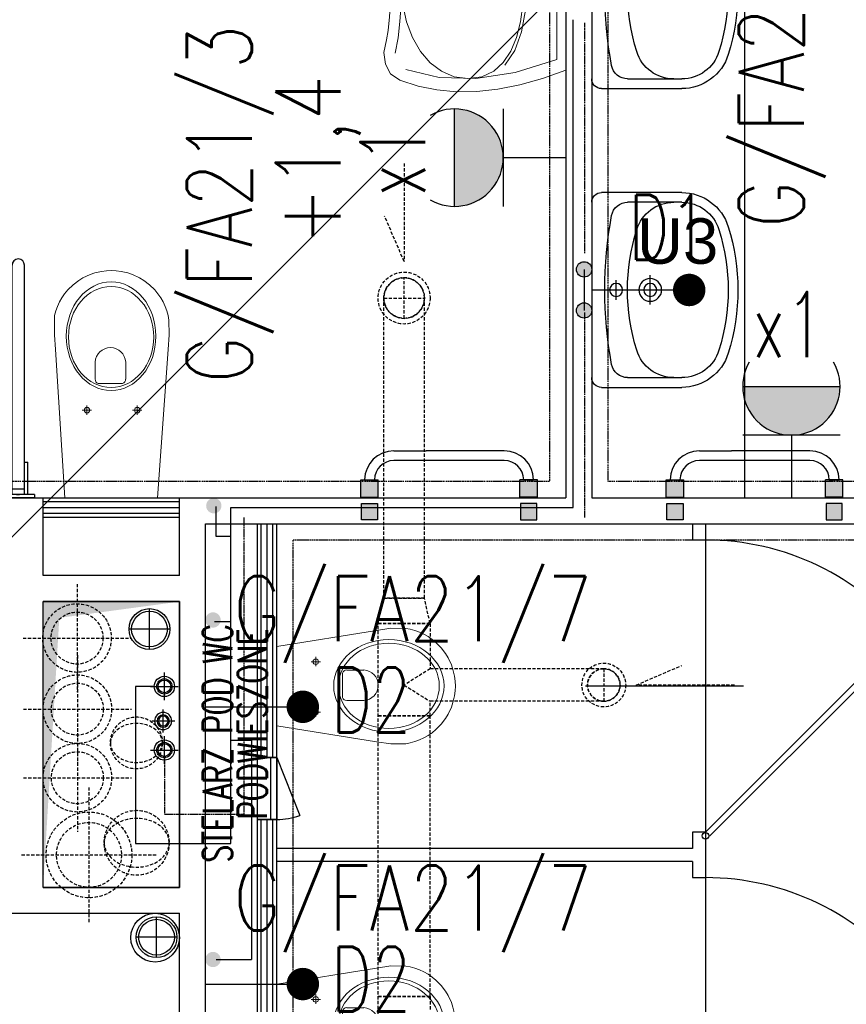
# Model space of a CAD drawing. Extents: x -7228 to 74941, y -112898 to 85621.
# Tile 112 of 256: x 53021 to 53276, y -54155 to -53851. Entities that reach past the tile are written whole.
import ezdxf
from ezdxf.enums import TextEntityAlignment as Align

# ---------------------------------------------------------------- set-up
doc = ezdxf.new("R2010")
doc.units = 0
for name, pattern in [('DASHDOT', [1, 0.5, -0.25, 0, -0.25]), ('DASHED', [0.75, 0.5, -0.25]), ('DIVIDE', [31.75, 12.7, -6.35, 0, -6.35, 0, -6.35])]:
    doc.linetypes.add(name, pattern=pattern)
doc.layers.get('0').update_dxf_attribs({"color": 101, "linetype": 'CONTINUOUS'})
for name, color, linetype in [('Drz---drzwi', 5, 'CONTINUOUS'), ('E35', 6, 'CONTINUOUS'), ('E50', 3, 'CONTINUOUS'), ('Ins-co', 2, 'CONTINUOUS'), ('Ins-kan', 54, 'CONTINUOUS'), ('Ins-went', 141, 'CONTINUOUS'), ('Ins-wod', 4, 'CONTINUOUS'), ('Mw-podejścia', 86, 'CONTINUOUS'), ('Mw-rury', 160, 'CONTINUOUS'), ('Mw-wc-rury', 160, 'DASHDOT'), ('Mwk-urzadzenia', 86, 'CONTINUOUS'), ('Sc-beton-hatch', 86, 'CONTINUOUS'), ('Sc-cegla pustak-hatch', 8, 'CONTINUOUS'), ('Sc-gk', 120, 'CONTINUOUS'), ('Sc-silikat', 61, 'CONTINUOUS'), ('Sc-systemowe', 150, 'CONTINUOUS'), ('Sch-opis', 51, 'CONTINUOUS'), ('Suf-widok', 8, 'CONTINUOUS'), ('W-otwor-strop', 1, 'CONTINUOUS'), ('Wyp-sanitar', 131, 'CONTINUOUS')]:
    doc.layers.add(name, color=color, linetype=linetype)
doc.styles.add('ROMANS', font='romans', dxfattribs={"width": 0.85})
doc.styles.add('TYTUL2', font='ARIAL.TTF')
doc.linetypes.add('BATTING', pattern='A,0.0001,-0.1,[134,ltypeshp.shx,S=0.1,R=0,X=-0.1,Y=0],-0.2,[134,ltypeshp.shx,S=0.1,R=180,X=0.1,Y=0],-0.1', length=0.4001)

# ---------------------------------------------------------------- blocks, each defined once
blk = doc.blocks.new('_0630_WC_NIEPEŁNOSPRAWNY')
at = {"lineweight": 0}
for p, q in [((-14.26, 0), (-17.49, -45.7)), ((-14.26, 0), (14.26, 0)), ((14.26, 0), (17.15, -45.7)), ((-8.01, -26.98), (-9.42, -26.98)), ((-8.01, -26.98), (-8.01, -25.54)), ((-8.01, -26.98), (-6.53, -26.98)), ((-8.01, -26.98), (-8.01, -28.41)), ((7.49, -26.98), (6.08, -26.98)), ((7.49, -26.98), (7.49, -25.54)), ((7.49, -26.98), (8.97, -26.98)), ((7.49, -26.98), (7.49, -28.41)), ((-3.5, -35.21), (4, -35.21)), ((-4.44, -36.51), (-4.44, -41.77)), ((4.94, -36.51), (4.94, -41.77)), ((-17.49, -45.7), (-17.82, -50.14)), ((17.15, -45.7), (17.52, -50.14)), ((-17.82, -50.14), (-17.77, -54.69)), ((17.52, -50.14), (17.47, -54.69)), ((-17.77, -54.69), (-17.51, -56.08)), ((-17.51, -56.08), (-17.12, -57.53)), ((-17.12, -57.53), (-16.6, -58.93)), ((17.12, -57.53), (16.6, -58.93)), ((17.51, -56.08), (17.12, -57.53)), ((17.47, -54.69), (17.51, -56.08)), ((-16.6, -58.93), (-15.97, -60.29)), ((-15.97, -60.29), (-15.22, -61.59)), ((15.97, -60.29), (15.22, -61.59)), ((16.6, -58.93), (15.97, -60.29)), ((-15.22, -61.59), (-14.37, -62.83)), ((-14.37, -62.83), (-13.41, -63.99)), ((14.37, -62.83), (13.41, -63.99)), ((15.22, -61.59), (14.37, -62.83)), ((-13.41, -63.99), (-11.77, -65.6)), ((-11.77, -65.6), (-10, -66.94)), ((11.77, -65.6), (10, -66.94)), ((13.41, -63.99), (11.77, -65.6)), ((-10, -66.94), (-8.71, -67.72)), ((-8.71, -67.72), (-6.54, -68.77)), ((-6.54, -68.77), (-5.07, -69.25)), ((-5.07, -69.25), (-3.02, -69.72)), ((-3.02, -69.72), (-1.52, -69.92)), ((3.02, -69.72), (1.52, -69.92)), ((5.07, -69.25), (3.02, -69.72)), ((6.54, -68.77), (5.07, -69.25)), ((8.71, -67.72), (6.54, -68.77)), ((10, -66.94), (8.71, -67.72)), ((-1.52, -69.92), (0, -70)), ((1.52, -69.92), (0, -70))]:
    blk.add_line(p, q, dxfattribs=at)
for centre, radius, start, end in [((-3.24, -36.39), 1.2, 102.2339, 185.8899), ((3.75, -36.39), 1.2, 354.1101, 77.7661), ((0.25, -41.54), 4.7, 182.8022, 357.1978)]:
    blk.add_arc(centre, radius, start, end, dxfattribs=at)
for centre in [(-8.01, -26.98), (7.49, -26.98)]:
    blk.add_ellipse(centre, major_axis=(0.599, 0.599), ratio=1, start_param=5.497787, end_param=11.780972, dxfattribs=at)
for centre, major_axis, ratio in [((0.05, -49.75), (0, -16.75), 0.823529), ((0.05, -49.5), (0, -15.54), 0.845174)]:
    blk.add_ellipse(centre, major_axis=major_axis, ratio=ratio, dxfattribs=at)
blk = doc.blocks.new('_0630_BARIERKA_NIEPEŁNOSPRAWNY')
for p, q in [((0, 13.3), (0, 6.7)), ((1, 13.3), (0, 13.3)), ((1, 6.7), (1, 13.3)), ((1, 8.07), (1, 11.87)), ((6.9, 11.87), (1, 11.87)), ((1, 6.7), (0, 6.7)), ((6.9, 8.07), (1, 8.07)), ((0, -5), (0, 5)), ((1, -5), (1, 5)), ((1, 2.9), (11, 2.9)), ((1, 1.91), (71.63, 1.91)), ((1, 0.6), (1, -0.4)), ((2.74, 1.9), (2.74, -1.9)), ((11, 1.9), (11, 2.9)), ((1, -1.89), (71.63, -1.89)), ((1, -1.9), (11, -1.9)), ((1, -2.9), (11, -2.9)), ((11, -1.9), (11, -2.9))]:
    blk.add_line(p, q)
for points in [[(1, 5), (0, 5)], [(1, -5), (0, -5)]]:
    blk.add_lwpolyline(points)
for centre, start, end in [((6.9, 9.97), 90, 270), ((6.9, 9.97), 90, 270), ((6.9, 9.97), 270, 90), ((71.63, 0.01), 270, 90)]:
    blk.add_arc(centre, 1.9, start, end)
blk = doc.blocks.new('_0630_UMYWALKA_NIEPEŁNOSPRAWNY')
at = {"lineweight": 0}
for points in [[(0, -54.01), (4.6, -54.04), (9.42, -54.29), (13.64, -54.72), (16.46, -55.28), (20.4, -56.01), (23.99, -55.58), (26.93, -53.97), (28.88, -51.12), (30.72, -45.51), (31.92, -39.69), (32.47, -33.64), (32.39, -27.38), (31.68, -20.89), (30.35, -14.17), (28.39, -7.2), (25.81, 0), (0, 0), (-25.81, 0), (-28.39, -7.2), (-30.35, -14.17), (-31.68, -20.89), (-32.39, -27.38), (-32.47, -33.64), (-31.92, -39.69), (-30.72, -45.51), (-28.88, -51.12), (-26.93, -53.97), (-23.99, -55.58), (-20.4, -56.01), (-16.46, -55.28), (-13.64, -54.72), (-9.42, -54.29), (-4.6, -54.04), (0, -54.01)], [(0, -5.72), (0.68, -5.86), (1.24, -6.24), (1.61, -6.8), (1.75, -7.48), (1.61, -8.16), (1.24, -8.71), (0.68, -9.09), (0, -9.23), (-0.68, -9.09), (-1.24, -8.71), (-1.61, -8.16), (-1.75, -7.48), (-1.61, -6.8), (-1.24, -6.24), (-0.68, -5.86), (0, -5.72)], [(0, -15.26), (1.46, -15.56), (2.65, -16.36), (3.46, -17.56), (3.75, -19.01), (3.46, -20.47), (2.65, -21.66), (1.46, -22.47), (0, -22.76), (-1.46, -22.47), (-2.65, -21.66), (-3.46, -20.47), (-3.75, -19.01), (-3.46, -17.56), (-2.65, -16.36), (-1.46, -15.56), (0, -15.26)], [(0, -16.71), (0.89, -16.89), (1.63, -17.39), (2.12, -18.12), (2.3, -19.01), (2.12, -19.91), (1.63, -20.64), (0.89, -21.13), (0, -21.31), (-0.89, -21.13), (-1.63, -20.64), (-2.12, -19.91), (-2.3, -19.01), (-2.12, -18.12), (-1.63, -17.39), (-0.89, -16.89), (0, -16.71)]]:
    blk.add_lwpolyline(points, close=True, dxfattribs=at)
for points in [[(25.67, -49.28), (28.14, -38.98), (28.45, -27.74), (26.59, -15.65), (22.51, -2.8), (0, -2.8), (-22.51, -2.8), (-26.59, -15.65), (-28.45, -27.74), (-28.14, -38.98), (-25.67, -49.28)], [(0, -10.73), (0, -4.22)], [(-3.25, -7.48), (3.25, -7.48)], [(-24.26, -18.74), (-19.75, -15.71), (-14.01, -13.63), (-7.31, -12.42), (0.07, -12.04), (7.44, -12.42), (14.14, -13.63), (19.88, -15.71), (24.39, -18.74)], [(-28.45, -30.14), (-27.86, -25.83), (-26.17, -22.22), (-23.51, -19.26), (-20, -16.92), (-15.76, -15.17), (-10.92, -13.96), (-5.6, -13.26), (0.07, -13.04), (5.74, -13.26), (11.05, -13.96), (15.89, -15.17), (20.13, -16.92), (23.64, -19.26), (26.3, -22.22), (27.99, -25.83), (28.58, -30.14)], [(0, -24.26), (0, -13.76)], [(5.34, -19.01), (-5.34, -19.01)], [(-28.45, -30.14), (-27.86, -34.42), (-26.18, -38.33), (-23.53, -41.81), (-20.04, -44.79), (-15.81, -47.22), (-10.99, -49.04), (-5.68, -50.17), (-0.02, -50.56), (5.66, -50.17), (10.98, -49.04), (15.83, -47.22), (20.09, -44.79), (23.61, -41.81), (26.29, -38.33), (27.99, -34.42), (28.58, -30.14)], [(20.64, -52.51), (15.94, -51.63), (10.86, -51.08), (5.51, -50.74), (0.02, -50.52), (-5.48, -50.74), (-10.83, -51.08), (-15.91, -51.63), (-20.61, -52.51)]]:
    blk.add_lwpolyline(points, dxfattribs=at)
at = {"lineweight": 0, "const_width": 0.282}
for points in [[(-0.13, -20.35), (-0.13, -20.35)], [(-0.07, -21.39), (-0.07, -21.39)]]:
    blk.add_lwpolyline(points, dxfattribs=at)
blk = doc.blocks.new('umywalka_60x45')
at = {"ltscale": 25}
for p, q in [((-27, 0), (27, 0)), ((-30, -27.72), (-30, -3)), ((30, -3), (30, -27.72)), ((0, -4.5), (0, -10.5)), ((3, -7.5), (-3, -7.5)), ((-27, -27.72), (-27, -11.03)), ((27, -11.03), (27, -27.72)), ((0, -13.5), (0, -22.5)), ((4.5, -18), (-4.5, -18))]:
    blk.add_line(p, q, dxfattribs=at)
for centre, radius in [((0, -7.5), 2), ((0, -18), 3.5), ((0, -18), 2)]:
    blk.add_circle(centre, radius, dxfattribs=at)
for centre, radius, start, end in [((27, -3), 3, 0, 90), ((-27, -3), 3, 90, 180), ((0, -129.43), 125.43, 79.4737, 100.5263), ((-22, -11.03), 5, 100.5263, 180), ((22, -11.03), 5, 0, 79.4737), ((0, -73.4), 62.4, 72.6871, 107.3129), ((-15, -25.28), 12, 107.3129, 180), ((15, -25.28), 12, 0, 72.6871), ((-15, -27.72), 15, 180, 252.6871), ((-15, -27.72), 12, 180, 252.6871), ((15, -27.72), 12, 287.3129, 0), ((15, -27.72), 15, 287.3129, 0), ((0, 20.4), 62.4, 252.6871, 287.3129), ((0, 20.4), 65.4, 252.6871, 287.3129)]:
    blk.add_arc(centre, radius, start, end, dxfattribs=at)
blk = doc.blocks.new('_jhgjdfjghsdjgfhjfgjkfghgf')
at = {"ltscale": 25}
for p, q in [((0, 91.14), (0, 1.14)), ((11.7, 46.14), (-36.9, 46.14))]:
    blk.add_line(p, q, dxfattribs=at)
at = {"ltscale": 7}
for p, q in [((0, 1.14), (61.33, 62.47)), ((1.27, -0.13), (62.47, 61.07))]:
    blk.add_line(p, q, dxfattribs=at)
blk.add_circle((0, 0), 1)
blk.add_arc((0.02, 11.25), 79.88, 38.5768, 90.0142, dxfattribs=at)
blk = doc.blocks.new('_KOLO_WC_PODWIESZONE')
at = {"lineweight": 0}
for p, q in [((-12.21, 0), (-17.15, -30.7)), ((-12.21, 0), (12.21, 0)), ((12.21, 0), (17.15, -30.7)), ((-8.01, -11.98), (-9.42, -11.98)), ((-8.01, -11.98), (-8.01, -10.54)), ((-8.01, -11.98), (-6.53, -11.98)), ((-8.01, -11.98), (-8.01, -13.41)), ((7.49, -11.98), (6.08, -11.98)), ((7.49, -11.98), (7.49, -10.54)), ((7.49, -11.98), (8.97, -11.98)), ((7.49, -11.98), (7.49, -13.41)), ((-3.5, -20.21), (4, -20.21)), ((-4.44, -21.51), (-4.44, -26.77)), ((4.94, -21.51), (4.94, -26.77)), ((-17.15, -30.7), (-17.82, -35.14)), ((17.15, -30.7), (17.82, -35.14)), ((-17.82, -35.14), (-17.77, -39.69)), ((17.82, -35.14), (17.77, -39.69)), ((-17.77, -39.69), (-17.51, -41.08)), ((-17.51, -41.08), (-17.12, -42.53)), ((17.51, -41.08), (17.12, -42.53)), ((17.77, -39.69), (17.51, -41.08)), ((-17.12, -42.53), (-16.6, -43.93)), ((-16.6, -43.93), (-15.97, -45.29)), ((-15.97, -45.29), (-15.22, -46.59)), ((15.97, -45.29), (15.22, -46.59)), ((16.6, -43.93), (15.97, -45.29)), ((17.12, -42.53), (16.6, -43.93)), ((-15.22, -46.59), (-14.37, -47.83)), ((-14.37, -47.83), (-13.41, -48.99)), ((14.37, -47.83), (13.41, -48.99)), ((15.22, -46.59), (14.37, -47.83)), ((-13.41, -48.99), (-11.77, -50.6)), ((-11.77, -50.6), (-10, -51.94)), ((11.77, -50.6), (10, -51.94)), ((13.41, -48.99), (11.77, -50.6)), ((-10, -51.94), (-8.71, -52.72)), ((-8.71, -52.72), (-6.54, -53.77)), ((-6.54, -53.77), (-5.07, -54.25)), ((-5.07, -54.25), (-3.02, -54.72)), ((5.07, -54.25), (3.02, -54.72)), ((6.54, -53.77), (5.07, -54.25)), ((8.71, -52.72), (6.54, -53.77)), ((10, -51.94), (8.71, -52.72)), ((-3.02, -54.72), (-1.52, -54.92)), ((-1.52, -54.92), (0, -55)), ((1.52, -54.92), (0, -55)), ((3.02, -54.72), (1.52, -54.92))]:
    blk.add_line(p, q, dxfattribs=at)
for centre, radius, start, end in [((-3.24, -21.39), 1.2, 102.2339, 185.8899), ((3.75, -21.39), 1.2, 354.1101, 77.7661), ((0.25, -26.54), 4.7, 182.8022, 357.1978)]:
    blk.add_arc(centre, radius, start, end, dxfattribs=at)
for centre in [(-8.01, -11.98), (7.49, -11.98)]:
    blk.add_ellipse(centre, major_axis=(0.599, 0.599), ratio=1, start_param=5.497787, end_param=11.780972, dxfattribs=at)
for major_axis, ratio in [((0, -17), 0.838235), ((0, -15.54), 0.845174)]:
    blk.add_ellipse((0.05, -34.5), major_axis=major_axis, ratio=ratio, dxfattribs=at)
blk = doc.blocks.new('_jdgjdgjhg')
at = {"ltscale": 10}
blk.add_hatch(color=256, dxfattribs=at).paths.add_polyline_path([(-54.2, 4.46), (-48.8, 4.46), (-48.8, 9.86), (-54.2, 9.86)])
h = blk.add_hatch(color=256, dxfattribs=at)
h.paths.add_polyline_path([(0.2, 4.4), (0.2, 9.8), (-5.2, 9.8), (-5.2, 4.4)])
edge = h.paths.add_edge_path(flags=16)
edge.add_line((-4, 9.8), (-1, 9.8))
for points in [[(-49, -2.5), (-54, -2.5), (-54, 2.5), (-49, 2.5)], [(-5, -2.5), (0, -2.5), (0, 2.5), (-5, 2.5)]]:
    blk.add_hatch(color=256).paths.add_polyline_path(points)
for p, q in [((-44, 18.75, 0), (-34.09, 18.75, 0)), ((-10, 18.75, 0), (-34.09, 18.75, 0)), ((-10, 15.75, 0), (-44, 15.75, 0)), ((-54.2, 4.44), (-54.2, 9.84)), ((-54.2, 9.84), (-48.8, 9.84)), ((-53, 9.84), (-50, 9.84)), ((-48.8, 4.44), (-48.8, 9.84)), ((-5.2, 4.44), (-5.2, 9.84)), ((0.2, 9.84), (-5.2, 9.84)), ((-4, 9.84), (-1, 9.84)), ((-1, 9.84), (-4, 9.84)), ((0.2, 4.44), (0.2, 9.84)), ((-54.2, 4.44), (-48.8, 4.44)), ((0.2, 4.44), (-5.2, 4.44)), ((0, 2.5), (-5, 2.5)), ((-5, 2.5), (-5, -2.5)), ((0, -2.5), (0, 2.5)), ((-5, -2.5), (0, -2.5))]:
    blk.add_line(p, q)
blk.add_lwpolyline([(-49, -2.5), (-54, -2.5), (-54, 2.5), (-49, 2.5)], close=True)
for centre, radius, start, end in [((-44, 9.75, 0), 9, 90, 179.4026), ((-10, 9.75, 0), 9, 0.5974, 90), ((-44, 9.75, 0), 6, 90, 179.1039), ((-10, 9.75, 0), 6, 0.8961, 90)]:
    blk.add_arc(centre, radius, start, end)
blk = doc.blocks.new('t57')
at = {"layer": 'Mw-podejścia', "linetype": 'Continuous'}
h = blk.add_hatch(color=256, dxfattribs=at)
edge = h.paths.add_edge_path()
edge.add_arc((55183.59, 38691.89), 2.36, 0, 360)
h = blk.add_hatch(color=256, dxfattribs=at)
edge = h.paths.add_edge_path()
edge.add_arc((55196.25, 38691.89), 2.36, 0, 360)
at = {"layer": 'Mw-podejścia'}
blk.add_line((55196.25, 38691.89), (55183.59, 38691.89), dxfattribs=at)
at = {"layer": 'Mw-podejścia', "linetype": 'Continuous'}
for centre in [(55183.59, 38691.89), (55196.25, 38691.89)]:
    blk.add_circle(centre, 2.36, dxfattribs=at)
blk = doc.blocks.new('_ljgjfkjhkf')
for p, q in [((-19.13, 0), (-19.13, -6)), ((-19.13, 0), (0, 0)), ((-19.13, -2), (-19.13, -4)), ((0, 0), (0, -6)), ((0, -4), (-19.13, -4)), ((0, -6), (-19.13, -6)), ((0, -6), (-17.84, -13.06))]:
    blk.add_line(p, q)
blk.add_arc((0.87, -6), 20, 180, 200.6563)
blk = doc.blocks.new('G1')
at = {"layer": 'E35'}
blk.add_hatch(color=256, dxfattribs=at).paths.add_polyline_path([(10, 22.85), (-10, 22.85, 1)])
for p, q in [((-10, 22.85), (10, 22.85)), ((10, 12.85), (-10, 12.85))]:
    blk.add_line(p, q, dxfattribs=at)
blk.add_arc((0, 22.85), 10, 150, 30, dxfattribs=at)
at = {"layer": 'E50'}
blk.add_line((0, 12.85), (0, 0), dxfattribs=at)

msp = doc.modelspace()

# ---------------------------------------------------------------- hatches: boundary and pattern name
at = {"layer": 'Mw-podejścia', "linetype": 'Continuous'}
h = msp.add_hatch(color=256, dxfattribs=at)
edge = h.paths.add_edge_path()
edge.add_arc((53081.13, -54001.184), 2.359, 0, 360)
h = msp.add_hatch(color=256, dxfattribs=at)
edge = h.paths.add_edge_path()
edge.add_arc((53080.883, -54036.362), 2.359, 0, 360)
h = msp.add_hatch(color=256, dxfattribs=at)
edge = h.paths.add_edge_path()
edge.add_arc((53080.883, -54140.935), 2.359, 0, 360)
at = {"layer": 'Sc-beton-hatch'}
h = msp.add_hatch(dxfattribs=at)
h.set_pattern_fill('ANSI33', color=256, style=0)
h.paths.add_polyline_path([(51487.547, -51608.711), (51427.547, -51608.711), (51427.547, -51668.711), (51447.547, -51668.711), (51447.547, -51628.711), (51487.547, -51628.711)])
h.paths.add_polyline_path([(51822.547, -51608.711), (51722.547, -51608.711), (51722.547, -51628.711), (51762.547, -51628.711), (51762.547, -52190.711), (51782.547, -52190.711), (51782.547, -52038.711), (52169.547, -52038.711), (52169.547, -52018.711), (51782.547, -52018.711), (51782.547, -51628.711), (51822.547, -51628.711)])
h.paths.add_polyline_path([(51447.547, -51939.711), (51427.547, -51939.711), (51427.547, -52039.711), (51447.547, -52039.711)])
h.paths.add_polyline_path([(52347.547, -51608.711), (52268.547, -51608.711), (52268.547, -51628.711), (52347.547, -51628.711)])
h.paths.add_polyline_path([(52787.547, -51608.711), (52687.547, -51608.711), (52687.547, -51628.711), (52727.547, -51628.711), (52727.547, -51827.711), (52747.547, -51827.711), (52747.547, -51628.711), (52787.547, -51628.711)])
h.paths.add_polyline_path([(52807.547, -52018.711), (52747.547, -52018.711), (52747.547, -51927.711), (52727.547, -51927.711), (52727.547, -52018.711), (52599.485, -52018.711), (52599.485, -52038.711), (52807.547, -52038.711)])
h.paths.add_polyline_path([(52499.485, -52018.711), (52269.547, -52018.711), (52269.547, -52038.711), (52499.485, -52038.711)])
h.paths.add_polyline_path([(52747.547, -52350.711), (52712.547, -52350.711), (52712.547, -52385.711), (52747.547, -52385.711)])
h.paths.add_polyline_path([(53417.547, -51508.711), (53397.547, -51508.711), (53397.547, -51608.711), (53347.547, -51608.711), (53347.547, -51628.711), (53397.547, -51628.711), (53397.547, -52018.711), (52907.547, -52018.711), (52907.547, -52038.711), (53397.547, -52038.711), (53397.547, -52438.711), (53417.547, -52438.711)])
h.paths.add_polyline_path([(53439.547, -51508.711), (53419.547, -51508.711), (53419.547, -52278.711), (53439.547, -52278.711)])
h.paths.add_polyline_path([(53417.547, -52708.711), (53397.547, -52708.711), (53397.547, -52778.711), (53417.547, -52778.711)])
h.paths.add_polyline_path([(53417.547, -52858.711), (53397.547, -52858.711), (53397.547, -53008.711), (52967.547, -53008.711), (52967.547, -53028.711), (53397.547, -53028.711), (53397.547, -53068.711), (53417.547, -53068.711)])
h.paths.add_polyline_path([(53417.547, -53168.711), (53397.547, -53168.711), (53397.547, -53208.711), (53417.547, -53208.711)])
h.paths.add_polyline_path([(53417.547, -53308.711), (53397.547, -53308.711), (53397.547, -53573.711), (53417.547, -53573.711)])
h.paths.add_polyline_path([(52747.547, -53008.711), (52727.547, -53008.711), (52727.547, -53028.711), (52727.547, -53323.711), (52707.547, -53323.711), (52707.547, -53343.711), (52747.547, -53343.711)])
h.paths.add_polyline_path([(52727.547, -53008.711), (52707.547, -53008.711), (52707.547, -53028.711), (52727.547, -53028.711)], flags=16)
h.paths.add_polyline_path([(52573.547, -53323.711), (52520.547, -53323.711), (52520.547, -53028.711), (52505.547, -53028.711), (52505.547, -53323.711), (52485.547, -53323.711), (52485.547, -53343.711), (52573.547, -53343.711)])
h.paths.add_polyline_path([(52573.547, -53008.711), (52485.547, -53008.711), (52485.547, -53028.711), (52573.547, -53028.711)])
h.paths.add_polyline_path([(52351.547, -53008.711), (52298.547, -53008.711), (52298.547, -53028.711), (52351.547, -53028.711)], flags=17)
h.paths.add_polyline_path([(52298.547, -53008.711), (51987.547, -53008.711), (51987.547, -52350.711), (51900.047, -52350.711), (51900.047, -52370.711), (51967.547, -52370.711), (51967.547, -53008.711), (51447.547, -53008.711), (51447.547, -52968.711), (51427.547, -52968.711), (51427.547, -53068.711), (51447.547, -53068.711), (51447.547, -53028.711), (51967.547, -53028.711), (51967.547, -53538.711), (51987.547, -53538.711), (51987.547, -53028.711), (52278.547, -53028.711), (52278.547, -53343.711), (52298.547, -53343.711), (52351.547, -53343.711), (52351.547, -53323.711), (52298.547, -53323.711)])
h.paths.add_polyline_path([(51800.047, -52350.711), (51782.547, -52350.711), (51782.547, -52345.711), (51762.547, -52345.711), (51762.547, -52350.711), (51447.547, -52350.711), (51447.547, -52330.711), (51427.547, -52330.711), (51427.547, -52568.711), (51447.547, -52568.711), (51447.547, -52370.711), (51800.047, -52370.711)])
h.paths.add_polyline_path([(51447.547, -52718.711), (51427.547, -52718.711), (51427.547, -52818.711), (51447.547, -52818.711)])
h.paths.add_polyline_path([(51447.547, -53218.711), (51427.547, -53218.711), (51427.547, -53415.711), (51447.547, -53415.711)], flags=17)
h.paths.add_polyline_path([(51447.547, -53505.711), (51427.547, -53505.711), (51427.547, -53548.711), (51447.547, -53548.711)])
h.paths.add_polyline_path([(52024.547, -53758.711), (51447.547, -53758.711), (51447.547, -53698.711), (51427.547, -53698.711), (51427.547, -53778.711), (52024.547, -53778.711)])
h.paths.add_polyline_path([(52787.547, -53758.711), (52174.547, -53758.711), (52174.547, -53778.711), (52727.547, -53778.711), (52727.547, -54010.711), (52747.547, -54010.711), (52747.547, -53778.711), (52787.547, -53778.711)])
h.paths.add_polyline_path([(53025.547, -53758.711), (52922.547, -53758.711), (52922.547, -53778.711), (53025.547, -53778.711)])
h.paths.add_polyline_path([(53244.547, -53758.711), (53150.547, -53758.711), (53150.547, -53778.711), (53244.547, -53778.711)])
h.paths.add_polyline_path([(53417.547, -53723.711), (53397.547, -53723.711), (53397.547, -53758.711), (53349.547, -53758.711), (53349.547, -53778.711), (53397.547, -53778.711), (53397.547, -54383.711), (53417.547, -54383.711)])
h.paths.add_polyline_path([(52747.547, -54110.711), (52727.547, -54110.711), (52727.547, -54305.711), (52747.547, -54305.711)])
h.paths.add_polyline_path([(52747.547, -54405.711), (52727.547, -54405.711), (52727.547, -54508.711), (52314.153, -54508.711, -0.1551034), (52317.392, -54518.903, -0.1483474), (52314.417, -54528.711), (52727.547, -54528.711), (52727.547, -54588.711), (52747.547, -54588.711)])
h.paths.add_polyline_path([(52314.153, -54508.711), (52312.287, -54508.711), (52312.287, -54528.711), (52314.417, -54528.711, 0.1483474), (52317.392, -54518.903, 0.1551034)])
h.paths.add_polyline_path([(52287.287, -54508.711), (52285.327, -54508.711, 0.1551034), (52282.087, -54518.903, 0.1483474), (52285.062, -54528.711), (52287.287, -54528.711)])
h.paths.add_polyline_path([(52285.327, -54508.711), (52218.547, -54508.711), (52218.547, -54528.711), (52285.062, -54528.711, -0.1483474), (52282.087, -54518.903, -0.1551034)])
h.paths.add_polyline_path([(51997.547, -54508.711), (51987.547, -54508.711), (51947.547, -54508.711), (51947.547, -54533.711), (51987.547, -54533.711), (51997.547, -54533.711)])
h.paths.add_polyline_path([(51507.547, -54508.711), (51427.547, -54508.711), (51427.547, -54528.711), (51507.547, -54528.711)])
h.paths.add_polyline_path([(51547.547, -55013.711), (51527.547, -55013.711), (51527.547, -55046.711), (51547.547, -55046.711)])
h.paths.add_polyline_path([(52790.547, -55158.711), (52747.547, -55158.711), (52747.547, -55068.711), (52727.547, -55068.711), (52727.547, -55158.711), (51547.547, -55158.711), (51547.547, -55143.711), (51527.547, -55143.711), (51527.547, -55158.711), (51287.547, -55158.711), (51287.547, -55183.711), (52790.547, -55183.711)])
h.paths.add_polyline_path([(51237.547, -55158.711), (51187.547, -55158.711), (51187.547, -55183.711), (51237.547, -55183.711)])
h.paths.add_polyline_path([(51137.547, -55158.711), (51087.547, -55158.711), (51087.547, -55183.711), (51137.547, -55183.711)])
h.paths.add_polyline_path([(51037.547, -55158.711), (50987.547, -55158.711), (50987.547, -55183.711), (51037.547, -55183.711)])
h.paths.add_polyline_path([(50937.547, -55158.711), (50897.547, -55158.711), (50897.547, -56065.711), (50997.547, -56065.711), (50997.547, -56080.711), (51017.547, -56080.711), (51017.547, -56045.711), (50917.547, -56045.711), (50917.547, -55183.711), (50937.547, -55183.711)])
h.paths.add_polyline_path([(51602.547, -56198.711), (51017.547, -56198.711), (51017.547, -56180.711), (50997.547, -56180.711), (50997.547, -56198.711), (50797.547, -56198.711), (50797.547, -56553.711), (51527.547, -56553.711), (51527.547, -56593.711), (51547.547, -56593.711), (51547.547, -56553.711), (51599.547, -56553.711), (51599.547, -56533.711), (51547.547, -56533.711), (51547.547, -56378.711), (51527.547, -56378.711), (51527.547, -56533.711), (50817.547, -56533.711), (50817.547, -56218.711), (51527.547, -56218.711), (51527.547, -56228.711), (51547.547, -56228.711), (51547.547, -56218.711), (51602.547, -56218.711)])
h.paths.add_polyline_path([(52327.547, -56533.711), (51827.547, -56533.711), (51827.547, -56445.711), (51807.547, -56445.711), (51807.547, -56533.711), (51754.547, -56533.711), (51754.547, -56553.711), (51807.547, -56553.711), (51807.547, -56593.711), (51827.547, -56593.711), (51827.547, -56553.711), (52327.547, -56553.711)])
h.paths.add_polyline_path([(52507.547, -56198.711), (51752.547, -56198.711), (51752.547, -56218.711), (52507.547, -56218.711)])
h.paths.add_polyline_path([(52794.547, -56533.711), (52747.547, -56533.711), (52747.547, -56419.211), (52727.547, -56419.211), (52727.547, -56533.711), (52607.547, -56533.711), (52607.547, -56553.711), (52794.547, -56553.711)])
h.paths.add_polyline_path([(52819.547, -56528.711), (52794.547, -56528.711), (52794.547, -56553.711), (52819.547, -56553.711)])
h.paths.add_polyline_path([(52747.547, -55693.711), (52727.547, -55693.711), (52727.547, -56289.211), (52747.547, -56289.211)])
h.paths.add_polyline_path([(52970.047, -56528.711), (52945.047, -56528.711), (52945.047, -56553.711), (52970.047, -56553.711)])
h.paths.add_polyline_path([(53120.047, -56528.711), (53095.047, -56528.711), (53095.047, -56553.711), (53120.047, -56553.711)])
h.paths.add_polyline_path([(53270.047, -56528.711), (53245.047, -56528.711), (53245.047, -56553.711), (53270.047, -56553.711)])
h.paths.add_polyline_path([(53382.547, -56533.711), (53337.547, -56533.711), (53337.547, -56553.711), (53382.547, -56553.711)])
h.paths.add_polyline_path([(53417.547, -56518.711), (53382.547, -56518.711), (53382.547, -56553.711), (53417.547, -56553.711)])
h.paths.add_polyline_path([(53417.547, -56456.711), (53397.547, -56456.711), (53397.547, -56518.711), (53417.547, -56518.711)])
h.paths.add_polyline_path([(53417.547, -56381.211), (53392.547, -56381.211), (53392.547, -56406.211), (53417.547, -56406.211)])
h.paths.add_polyline_path([(53417.547, -56231.211), (53392.547, -56231.211), (53392.547, -56256.211), (53417.547, -56256.211)])
h.paths.add_polyline_path([(53417.547, -56081.211), (53392.547, -56081.211), (53392.547, -56106.211), (53417.547, -56106.211)])
h.paths.add_polyline_path([(53417.547, -55931.211), (53392.547, -55931.211), (53392.547, -55956.211), (53417.547, -55956.211)])
h.paths.add_polyline_path([(53417.547, -55806.211), (53397.547, -55806.211), (53397.547, -55826.211), (53417.547, -55826.211)])
h.paths.add_polyline_path([(53417.547, -55781.211), (53392.547, -55781.211), (53392.547, -55806.211), (53417.547, -55806.211)])
h.paths.add_polyline_path([(53417.547, -55598.711), (53397.547, -55598.711), (53397.547, -55781.211), (53417.547, -55781.211)])
h.paths.add_polyline_path([(53417.547, -55398.711), (53382.547, -55398.711), (53382.547, -55363.711), (53362.547, -55363.711), (53362.547, -55418.711), (53397.547, -55418.711), (53397.547, -55448.711), (53417.547, -55448.711)])
h.paths.add_polyline_path([(53382.547, -55103.211), (53362.547, -55103.211), (53362.547, -55158.711), (52925.547, -55158.711), (52925.547, -55183.711), (53362.547, -55183.711), (53362.547, -55213.711), (53382.547, -55213.711), (53382.547, -55183.711)])
h.paths.add_polyline_path([(52747.547, -54693.711), (52727.547, -54693.711), (52727.547, -54918.711), (52747.547, -54918.711)])
h.paths.add_polyline_path([(53382.547, -54696.711), (53417.547, -54696.711), (53417.547, -54653.711), (53397.547, -54653.711), (53397.547, -54676.711), (53362.547, -54676.711), (53362.547, -54983.211), (53382.547, -54983.211)])
h.paths.add_polyline_path([(53417.547, -54483.711), (53397.547, -54483.711), (53397.547, -54553.711), (53417.547, -54553.711)])
at = {"layer": 'Sc-cegla pustak-hatch'}
h = msp.add_hatch(dxfattribs=at)
h.set_pattern_fill('ANSI32', color=256, scale=0.5, angle=90, style=0)
h.paths.add_polyline_path([(51447.547, -52310.711), (51427.547, -52310.711), (51427.547, -52330.711), (51447.547, -52330.711)])
h.paths.add_polyline_path([(52347.547, -51628.711), (52329.547, -51628.711), (52329.547, -51827.711), (52347.547, -51827.711)])
h.paths.add_polyline_path([(52472.547, -51947.711), (52347.547, -51947.711), (52347.547, -51927.711), (52329.547, -51927.711), (52329.547, -52018.711), (52347.547, -52018.711), (52347.547, -51965.711), (52454.547, -51965.711), (52454.547, -52018.711), (52472.547, -52018.711)])
h.paths.add_polyline_path([(53066.547, -52038.711), (53048.547, -52038.711), (53048.547, -52090.711), (52985.547, -52090.711), (52985.547, -52038.711), (52967.547, -52038.711), (52967.547, -52113.711), (52985.547, -52113.711), (52985.547, -52108.711), (53066.547, -52108.711)])
h.paths.add_polyline_path([(52985.547, -52213.711), (52967.547, -52213.711), (52967.547, -52888.711), (52985.547, -52888.711), (52985.547, -52758.711), (53397.547, -52758.711), (53397.547, -52740.711), (52985.547, -52740.711)])
h.paths.add_polyline_path([(52985.547, -53028.711), (52967.547, -53028.711), (52967.547, -53108.711), (52985.547, -53108.711)])
h.paths.add_polyline_path([(52985.547, -52988.711), (52967.547, -52988.711), (52967.547, -53008.711), (52985.547, -53008.711)])
h.paths.add_polyline_path([(52985.547, -53208.711), (52967.547, -53208.711), (52967.547, -53538.711), (52985.547, -53538.711), (52985.547, -53511.711), (53067.547, -53511.711), (53067.547, -53519.711), (53059.547, -53519.711), (53059.547, -53538.711), (53397.547, -53538.711), (53397.547, -53520.711), (53077.547, -53520.711), (53077.547, -53493.711), (52985.547, -53493.711)])
h.paths.add_polyline_path([(52296.547, -53510.711), (52278.547, -53510.711), (52278.547, -53520.711), (52095.547, -53520.711), (52095.547, -53252.711), (52077.547, -53252.711), (52077.547, -53520.711), (51987.547, -53520.711), (51987.547, -53538.711), (52278.547, -53538.711), (52278.547, -53581.211), (52296.547, -53581.211)])
h.paths.add_polyline_path([(52296.547, -53343.711), (52278.547, -53343.711), (52278.547, -53410.711), (52296.547, -53410.711)])
h.paths.add_polyline_path([(51967.547, -53520.711), (51942.547, -53520.711), (51942.547, -53538.711), (51967.547, -53538.711)])
h.paths.add_polyline_path([(51842.547, -53520.711), (51447.547, -53520.711), (51447.547, -53538.711), (51842.547, -53538.711)])
h.paths.add_polyline_path([(51445.547, -53778.711), (51427.547, -53778.711), (51427.547, -53898.711), (51445.547, -53898.711)])
h.paths.add_polyline_path([(51445.547, -54048.711), (51427.547, -54048.711), (51427.547, -54113.711), (51445.547, -54113.711)])
h.paths.add_polyline_path([(51445.547, -54263.711), (51427.547, -54263.711), (51427.547, -54328.711), (51445.547, -54328.711)])
h.paths.add_polyline_path([(51445.547, -54478.711), (51427.547, -54478.711), (51427.547, -54508.711), (51445.547, -54508.711)])
h.paths.add_polyline_path([(51445.547, -54528.711), (51427.547, -54528.711), (51427.547, -54543.711), (51445.547, -54543.711)])
h.paths.add_polyline_path([(51445.547, -54693.711), (51427.547, -54693.711), (51427.547, -54758.711), (51445.547, -54758.711)])
h.paths.add_polyline_path([(51445.547, -54908.711), (51427.547, -54908.711), (51427.547, -55031.711), (51527.547, -55031.711), (51527.547, -55013.711), (51445.547, -55013.711)])
h.paths.add_polyline_path([(52352.547, -54886.711), (52296.547, -54886.711), (52296.547, -54536.264, -0.2026768), (52285.062, -54528.711), (52278.547, -54528.711), (52278.547, -54904.711), (52352.547, -54904.711)])
h.paths.add_polyline_path([(52727.547, -54886.711), (52527.547, -54886.711), (52527.547, -54528.711), (52509.547, -54528.711), (52509.547, -54886.711), (52452.547, -54886.711), (52452.547, -54904.711), (52727.547, -54904.711)])
h.paths.add_polyline_path([(52727.547, -54210.711), (52369.547, -54210.711), (52369.547, -54127.711), (52296.547, -54127.711), (52296.547, -53778.711), (52278.547, -53778.711), (52278.547, -54508.711), (52285.327, -54508.711, -0.1958107), (52296.547, -54501.541), (52296.547, -54145.711), (52351.547, -54145.711), (52351.547, -54508.711), (52369.547, -54508.711), (52369.547, -54228.711), (52727.547, -54228.711)])
h.paths.add_polyline_path([(52296.547, -54501.541, 0.1514484), (52287.287, -54506.391), (52296.547, -54506.391)], flags=17)
h.paths.add_polyline_path([(52296.547, -54506.391), (52287.287, -54506.391), (52287.287, -54508.711), (52296.547, -54508.711)], flags=17)
h.paths.add_polyline_path([(52507.547, -55183.711), (52489.547, -55183.711), (52489.547, -55213.711), (52507.547, -55213.711)])
h.paths.add_polyline_path([(52507.547, -55363.711), (52489.547, -55363.711), (52489.547, -56198.711), (52507.547, -56198.711)])
h.paths.add_polyline_path([(52790.547, -55693.711), (52747.547, -55693.711), (52747.547, -55711.711), (52790.547, -55711.711)])
h.paths.add_polyline_path([(53197.547, -55693.711), (52985.547, -55693.711), (52967.547, -55693.711), (52940.547, -55693.711), (52940.547, -55711.711), (53197.547, -55711.711)])
h.paths.add_polyline_path([(52985.547, -55418.711), (53207.547, -55418.711), (53207.547, -55400.711), (52967.547, -55400.711), (52967.547, -55693.711), (52985.547, -55693.711)])
h.paths.add_polyline_path([(53362.547, -55400.711), (53307.547, -55400.711), (53307.547, -55418.711), (53362.547, -55418.711)])
h.paths.add_polyline_path([(52985.547, -55018.711), (52967.547, -55018.711), (52967.547, -55158.711), (52985.547, -55158.711)])
h.paths.add_polyline_path([(52985.547, -54694.711), (53362.547, -54694.711), (53362.547, -54676.711), (52985.547, -54676.711), (52985.547, -54405.711), (52967.547, -54405.711), (52967.547, -54918.711), (52985.547, -54918.711)])
h.paths.add_polyline_path([(53397.547, -54210.711), (53012.547, -54210.711), (53012.547, -54118.711), (52985.547, -54118.711), (52985.547, -54096.711), (52967.547, -54096.711), (52967.547, -54136.711), (52994.547, -54136.711), (52994.547, -54210.711), (52967.547, -54210.711), (52967.547, -54305.711), (52985.547, -54305.711), (52985.547, -54228.711), (53397.547, -54228.711)])
h.paths.add_polyline_path([(52985.547, -53778.711), (52967.547, -53778.711), (52967.547, -54006.711), (52985.547, -54006.711)])
h.paths.add_polyline_path([(52296.547, -53716.211), (52278.547, -53716.211), (52278.547, -53758.711), (52296.547, -53758.711)])
at = {"layer": 'W-otwor-strop'}
msp.add_hatch(color=256, dxfattribs=at).paths.add_polyline_path([(53070.547, -54030.711), (53028.547, -54030.711), (53028.547, -54118.711), (53033.547, -54035.711)])

# ---------------------------------------------------------------- linework, layer by layer
at = {"layer": 'E35'}
for p, q in [((53649.014, -53380.744), (53008.047, -54021.711)), ((53197.547, -53934.723), (53227.547, -53934.723)), ((53078.547, -54063.104), (53108.547, -54063.104)), ((53078.547, -54148.5), (53108.547, -54148.5))]:
    msp.add_line(p, q, dxfattribs=at)
at = {"layer": 'E35', "const_width": 5}
for points in [[(53227.547, -53932.223, -1), (53227.547, -53937.223, -1)], [(53108.547, -54060.604, -1), (53108.547, -54065.604, -1)], [(53108.547, -54146, -1), (53108.547, -54151, -1)]]:
    msp.add_lwpolyline(points, format="xyb", close=True, dxfattribs=at)
at = {"layer": 'Ins-kan', "ltscale": 0.5}
for p, q in [((53061.317, -54045.476), (53061.317, -54032.876)), ((53067.617, -54039.176), (53055.017, -54039.176)), ((53063.484, -54140.36), (53063.484, -54127.76)), ((53069.784, -54134.06), (53057.184, -54134.06))]:
    msp.add_line(p, q, dxfattribs=at)
for centre, radius in [((53061.317, -54039.176), 6.3), ((53061.317, -54039.176), 5.5), ((53063.484, -54134.06), 6.3), ((53063.484, -54134.06), 5.5)]:
    msp.add_circle(centre, radius, dxfattribs=at)
at = {"layer": 'Ins-went', "linetype": 'DASHED', "ltscale": 2}
for p, q in [((53139.747, -53943.46), (53139.747, -53930.96)), ((53133.497, -53937.21), (53145.997, -53937.21)), ((53039.01, -54025.305), (53039.01, -54058.561)), ((53131.747, -54037.41), (53133.497, -54029.61)), ((53145.997, -54029.61), (53133.497, -54029.61)), ((53133.497, -54029.61), (53145.997, -54029.61)), ((53147.747, -54037.41), (53145.997, -54029.61)), ((53131.747, -54037.41), (53147.747, -54037.41)), ((53147.747, -54037.41), (53131.747, -54037.41)), ((53131.747, -54177.21), (53131.747, -54037.41)), ((53147.747, -54037.44), (53147.747, -54051.41)), ((53022.382, -54041.933), (53055.638, -54041.933)), ((53039.107, -54047.204), (53039.107, -54080.46)), ((53039.107, -54047.204), (53039.107, -54080.46)), ((53147.747, -54051.41), (53139.747, -54056.41)), ((53201.247, -54051.395), (53147.747, -54051.41)), ((53201.247, -54051.395), (53201.247, -54061.395)), ((53139.747, -54056.41), (53147.747, -54061.41)), ((53206.247, -54056.697), (53196.247, -54056.697)), ((53201.247, -54061.395), (53147.747, -54061.41)), ((53147.747, -54065.91), (53147.747, -54061.41)), ((53022.479, -54063.832), (53055.736, -54063.832)), ((53022.479, -54063.832), (53055.736, -54063.832)), ((53131.747, -54065.91), (53147.747, -54065.91)), ((53147.747, -54065.91), (53131.747, -54065.91)), ((53147.747, -54152.31), (53147.747, -54065.91)), ((53039.107, -54068.324), (53039.107, -54101.58)), ((53039.107, -54068.324), (53039.107, -54101.58)), ((53022.479, -54084.952), (53055.736, -54084.952)), ((53022.479, -54084.952), (53055.736, -54084.952)), ((53042.682, -54087.927), (53042.682, -54129.497)), ((53042.682, -54087.927), (53042.682, -54129.497)), ((53021.896, -54108.712), (53063.467, -54108.712)), ((53021.896, -54108.712), (53063.467, -54108.712)), ((53147.747, -54152.31), (53131.747, -54152.31)), ((53131.747, -54152.31), (53147.747, -54152.31)), ((53147.747, -54152.31), (53147.747, -54156.81))]:
    msp.add_line(p, q, dxfattribs=at)
for points in [[(53139.747, -53895.722), (53139.747, -53925.96), (53133.725, -53911.947)], [(53241.485, -54056.395), (53211.247, -54056.395), (53225.261, -54050.372)]]:
    msp.add_lwpolyline(points, dxfattribs=at)
for centre, radius in [((53139.747, -53937.21), 8), ((53139.747, -53937.21), 6.25), ((53139.747, -53937.21), 6.25), ((53039.01, -54041.933), 10.56), ((53039.01, -54041.933), 8), ((53201.247, -54056.395), 6.75), ((53201.247, -54056.395), 5), ((53201.247, -54056.395), 5), ((53039.107, -54063.832), 10.56), ((53039.107, -54063.832), 10.56), ((53039.107, -54063.832), 8), ((53039.107, -54063.832), 8), ((53057.287, -54074.228), 8), ((53057.287, -54074.228), 8), ((53039.107, -54084.952), 10.56), ((53039.107, -54084.952), 10.56), ((53039.107, -54084.952), 8), ((53039.107, -54084.952), 8), ((53057.374, -54104.989), 10), ((53042.682, -54108.712), 13.2), ((53042.682, -54108.712), 13.2), ((53042.682, -54108.712), 10), ((53042.682, -54108.712), 10)]:
    msp.add_circle(centre, radius, dxfattribs=at)
for centre, major_axis, ratio, start_param, end_param in [((53139.747, -53937.21), (6.25, 0), 1, 0, 3.1415927), ((53139.747, -53937.21), (6.25, 0), 1, 3.1415927, 6.2831853), ((53201.247, -54056.395), (0, -5), 1, 3.1415927, 6.2831853), ((53201.247, -54056.395), (0, -5), 1, 0, 3.1415927), ((53057.287, -54074.228), (-8, 0), 0.75, 3.1415927, 6.2831853), ((53057.287, -54074.228), (-8, 0), 0.75, 0, 3.1415927), ((53057.374, -54104.989), (-10, 0), 0.75, 3.1415927, 6.2831853), ((53057.374, -54104.989), (-10, 0), 0.75, 0, 3.1415927)]:
    msp.add_ellipse(centre, major_axis=major_axis, ratio=ratio, start_param=start_param, end_param=end_param, dxfattribs=at)
for points in [[(53133.497, -54029.61), (53133.497, -53937.21)], [(53145.997, -54029.61), (53145.997, -53937.21)]]:
    msp.add_spline(points, degree=3, dxfattribs=at)
at = {"layer": 'Ins-wod', "ltscale": 0.3}
for p, q in [((53065.899, -54061.083), (53065.899, -54052.581)), ((53061.648, -54056.832), (53070.15, -54056.832)), ((53065.548, -54071.024), (53065.548, -54063.958)), ((53069.082, -54067.491), (53062.015, -54067.491)), ((53065.899, -54080.673), (53065.899, -54072.171)), ((53061.648, -54076.422), (53070.15, -54076.422))]:
    msp.add_line(p, q, dxfattribs=at)
for centre, radius in [((53065.899, -54056.832), 3.12), ((53065.899, -54056.832), 2.34), ((53065.899, -54056.832), 1.95), ((53065.899, -54076.422), 3.12), ((53065.899, -54076.422), 2.34), ((53065.899, -54076.422), 1.95)]:
    msp.add_circle(centre, radius, dxfattribs=at)
at = {"layer": 'Ins-wod', "ltscale": 0.3, "extrusion": (4.28132e-36, 6.27911e-36, -1)}
for major_axis, start_param, end_param in [((1.865, 1.865), 2.3561965, 8.6393818), ((1.336, 1.336), 2.3561965, 8.6393818), ((-1.059, 1.059), 3.926992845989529, 10.21017815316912)]:
    msp.add_ellipse((53065.548, -54067.491), major_axis=major_axis, ratio=1, start_param=start_param, end_param=end_param, dxfattribs=at)
at = {"layer": 'Mw-rury'}
for p, q in [((53191.768, -54001.741), (53191.768, -53851.559)), ((53081.738, -54001.389), (53081.738, -54010.502)), ((53086.409, -54105.256), (53086.409, -54001.741)), ((53086.409, -54001.741), (53191.768, -54001.741)), ((53081.738, -54010.502), (53086.409, -54010.502)), ((53081.387, -54036.787), (53086.409, -54036.787)), ((53062.779, -54056.832), (53057.01, -54056.832)), ((53057.01, -54056.832), (53057.01, -54105.256)), ((53086.409, -54073.372), (53092.687, -54073.372)), ((53092.687, -54073.372), (53092.687, -54140.937)), ((53057.01, -54105.256), (53086.409, -54105.256)), ((53081.898, -54140.937), (53092.687, -54140.937))]:
    msp.add_line(p, q, dxfattribs=at)
at = {"layer": 'Mw-wc-rury', "ltscale": 0.5}
for p, q in [((53195.367, -53923.416), (53195.367, -53852.396)), ((53195.367, -54004.847), (53195.367, -53941.636)), ((53090.455, -54096.206), (53090.455, -54004.847)), ((53065.899, -54078.762), (53065.899, -54096.206)), ((53065.899, -54096.206), (53090.455, -54096.206))]:
    msp.add_line(p, q, dxfattribs=at)
at = {"layer": 'Sc-gk'}
for points in [[(53028.547, -53998.711), (53070.547, -53998.711)], [(53028.547, -53999.911), (53070.547, -53999.911)], [(53028.547, -54003.511), (53070.547, -54003.511)], [(53028.547, -54004.711), (53070.547, -54004.711)], [(53094.547, -54210.711), (53094.547, -54006.711)], [(53095.747, -54078.711), (53095.747, -54006.711)], [(53099.347, -54078.711), (53099.347, -54006.711)], [(53100.547, -54210.711), (53100.547, -54006.711)], [(53100.547, -54078.711), (53094.547, -54078.711)], [(53100.547, -54097.838), (53094.547, -54097.838)], [(53095.747, -54210.711), (53095.747, -54097.838)], [(53099.347, -54210.711), (53099.347, -54097.838)]]:
    msp.add_lwpolyline(points, dxfattribs=at)
at = {"layer": 'Sc-gk', "linetype": 'BATTING', "ltscale": 0.09}
for points in [[(53028.547, -54001.711), (53070.547, -54001.711)], [(53097.547, -54078.711), (53097.547, -54006.711)], [(53097.547, -54210.711), (53097.547, -54097.838)]]:
    msp.add_lwpolyline(points, dxfattribs=at)
at = {"layer": 'Sc-silikat'}
for points in [[(53189.547, -53778.711), (53189.547, -53998.711)], [(53197.547, -53778.711), (53197.547, -53998.711)], [(52985.547, -53998.711), (53028.547, -53998.711)], [(53028.547, -54022.711), (53028.547, -53998.711)], [(53070.547, -53998.711), (53189.547, -53998.711)], [(53070.547, -54022.711), (53070.547, -53998.711)], [(53197.547, -53998.711), (53287.547, -53998.711)], [(53078.547, -54006.711), (53287.547, -54006.711)], [(53078.547, -54210.711), (53078.547, -54006.711)], [(53070.547, -54022.711), (53028.547, -54022.711)], [(53028.547, -54118.711), (53028.547, -54030.711)], [(53070.547, -54030.711), (53028.547, -54030.711)], [(53070.547, -54118.711), (53070.547, -54030.711)], [(53028.547, -54118.711), (53070.547, -54118.711)], [(53012.547, -54126.711), (53070.547, -54126.711)], [(53070.547, -54210.711), (53070.547, -54126.711)]]:
    msp.add_lwpolyline(points, dxfattribs=at)
at = {"layer": 'Sc-systemowe'}
for points in [[(53228.547, -54006.711), (53228.547, -54011.711)], [(53232.547, -54006.711), (53232.547, -54011.711)], [(53228.547, -54011.711), (53232.547, -54011.711)], [(53228.547, -54101.711), (53228.547, -54106.711)], [(53232.547, -54101.711), (53228.547, -54101.711)], [(53232.547, -54101.711), (53232.547, -54115.711)], [(53228.547, -54106.711), (53100.547, -54106.711)], [(53228.547, -54110.711), (53100.547, -54110.711)], [(53228.547, -54110.711), (53228.547, -54115.711)], [(53228.547, -54115.711), (53232.547, -54115.711)]]:
    msp.add_lwpolyline(points, dxfattribs=at)
at = {"layer": 'Suf-widok', "linetype": 'DIVIDE', "ltscale": 0.02}
for points in [[(52990.547, -53783.711), (53184.547, -53783.711), (53184.547, -53993.711), (52990.547, -53993.711)], [(53202.547, -53783.711), (53392.547, -53783.711), (53392.547, -53993.711), (53202.547, -53993.711)], [(53105.547, -54011.711), (53392.547, -54011.711), (53392.547, -54205.711), (53105.547, -54205.711)]]:
    msp.add_lwpolyline(points, close=True, dxfattribs=at)
at = {"layer": 'W-otwor-strop', "linetype": 'Continuous', "ltscale": 0.5}
msp.add_lwpolyline([(53028.547, -54030.711), (53070.547, -54030.711), (53070.547, -54118.711), (53028.547, -54118.711)], close=True, dxfattribs=at)
at = {"layer": 'W-otwor-strop', "ltscale": 0.5}
msp.add_circle((53063.049, -54134.211), 7.5, dxfattribs=at)
at = {"layer": 'Wyp-sanitar'}
msp.add_lwpolyline([(53244.547, -53778.711), (53244.547, -53998.711)], dxfattribs=at)

# ---------------------------------------------------------------- block references
at = {"layer": 'Drz---drzwi'}
for p in [(53232.547, -54102.85), (53232.547, -54206.85)]:
    msp.add_blockref('_jhgjdfjghsdjgfhjfgjkfghgf', p, dxfattribs=at)
at = {"layer": 'Drz---drzwi', "rotation": 90}
msp.add_blockref('_ljgjfkjhkf', (53094.547, -54078.711), dxfattribs=at)
at = {"layer": 'E35', "xscale": 1.5, "yscale": 1.5, "zscale": 1.5}
for p, rotation in [((53189.547, -53893.962), 90), ((53259.019, -53998.711), 359.9999999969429)]:
    msp.add_blockref('G1', p, dxfattribs=dict(at, rotation=rotation))
at = {"layer": 'Ins-co'}
for p in [(53180.586, -54003.003, 0), (53274.703, -54003.003, 0)]:
    msp.add_blockref('_jdgjdgjhg', p, dxfattribs=at)
at = {"layer": 'Mw-podejścia', "rotation": 90}
msp.add_blockref('t57', (91887.059, -109124.63), dxfattribs=at)
at = {"layer": 'Wyp-sanitar', "xscale": -1}
for name, p, rotation in [('_0630_UMYWALKA_NIEPEŁNOSPRAWNY', (53189.547, -53841.183), 270), ('umywalka_60x45', (53197.547, -53842.711), 90), ('umywalka_60x45', (53197.547, -53934.711), 90)]:
    msp.add_blockref(name, p, dxfattribs=dict(at, rotation=rotation))
at = {"layer": 'Wyp-sanitar'}
for name, p, rotation in [('_0630_BARIERKA_NIEPEŁNOSPRAWNY', (53020.927, -53998.711), 90), ('_0630_WC_NIEPEŁNOSPRAWNY', (53049.547, -53998.711), 180), ('_KOLO_WC_PODWIESZONE', (53100.547, -54056.711), 90), ('_KOLO_WC_PODWIESZONE', (53100.547, -54160.711), 90)]:
    msp.add_blockref(name, p, dxfattribs=dict(at, rotation=rotation))

# ---------------------------------------------------------------- texts
at = {"layer": 'E35', "style": 'ROMANS'}
for s, rotation, width, p in [('G/FA21/7', 90, 0.8, (53254.258, -53860.413)), ('G/FA21/3', 90, 0.8, (53084.25, -53908.248)), ('+1,4', 90, 0.8, (53113.228, -53894.834)), ('x1', 90, 0.7, (53136.215, -53894.893)), ('x1', 360, 0.7, (53258.087, -53945.378))]:
    msp.add_text(s, height=20, rotation=rotation, dxfattribs=dict(at, width=width)).set_placement(p, align=Align.MIDDLE)
for s, width, p in [('D1', 0.7, (53221.133, -53915.395)), ('G/FA21/7', 0.8, (53142.438, -54034.3)), ('D2', 0.7, (53129.577, -54060.998)), ('G/FA21/7', 0.8, (53142.438, -54123.435)), ('D2', 0.7, (53129.577, -54147.001))]:
    msp.add_text(s, height=20, dxfattribs=dict(at, width=width)).set_placement(p, align=Align.MIDDLE)
at = {"layer": 'Mwk-urzadzenia', "style": 'TYTUL2'}
msp.add_text('U3', height=14, dxfattribs=at).set_placement((53211.496, -53926.648))
at = {"layer": 'Sch-opis', "style": 'ROMANS', "width": 0.7}
for s, p in [('PODWIESZONE', (53097.501, -54097.802)), ('STELARZ POD WC ', (53086.764, -54111.054))]:
    msp.add_text(s, height=9, rotation=90, dxfattribs=at).set_placement(p)

doc.saveas('drawing.dxf')
